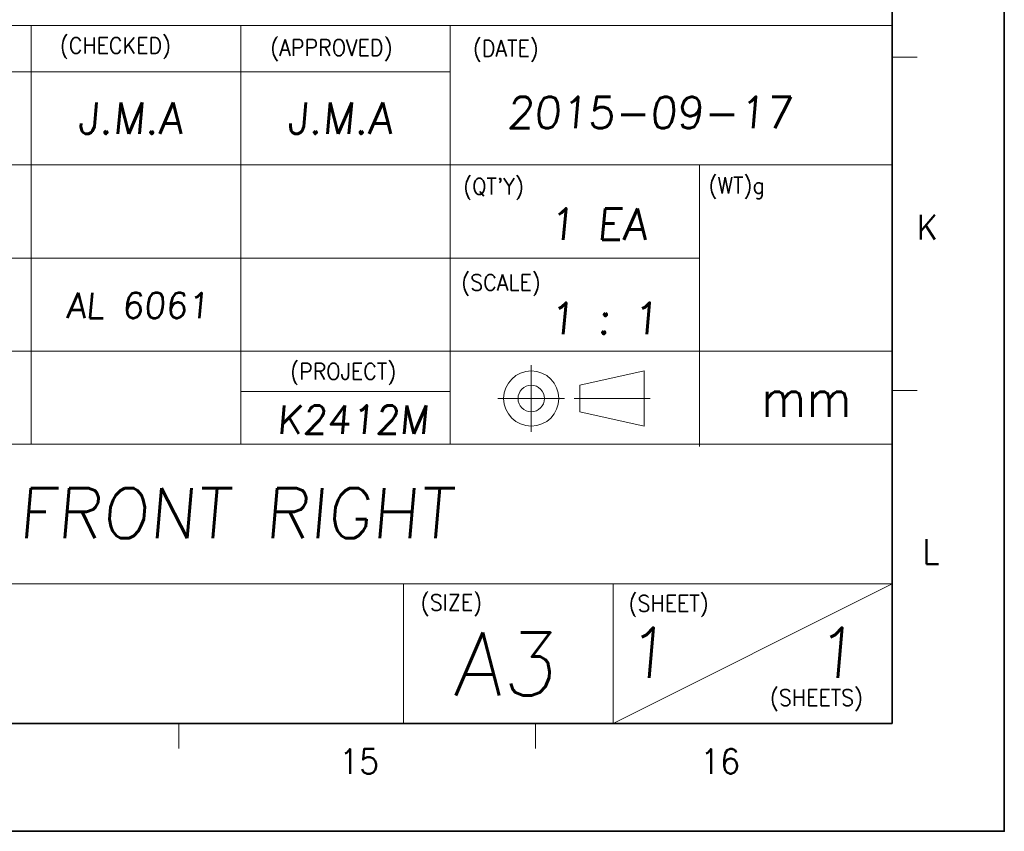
# Model space of a CAD drawing. Header units: millimetres. Extents: x 4497 to 13960, y 12291 to 16372.
# Tile 63 of 217: x 4870 to 4940, y 14567 to 14624. Entities that reach past the tile are written whole.
import ezdxf
from ezdxf.enums import TextEntityAlignment as Align

# ---------------------------------------------------------------- set-up
doc = ezdxf.new("R2010")
doc.units = ezdxf.units.MM
doc.header["$LTSCALE"] = 0.8
doc.layers.get('0').update_dxf_attribs({"linetype": 'CONTINUOUS', "lineweight": 0})
doc.layers.add('2', color=3, linetype='CONTINUOUS', lineweight=0)
doc.styles.get("Standard").update_dxf_attribs({"font": 'romans.shx', "width": 0.8, "oblique": 5, "bigfont": 'whgtxt.shx'})

msp = doc.modelspace()

# ---------------------------------------------------------------- linework, layer by layer
at = {"color": 7, "linetype": 'Continuous', "lineweight": 35}
for p, q in [((4931.827, 14574.683), (4931.827, 14856.468)), ((4529.378, 14574.683), (4931.827, 14574.683))]:
    msp.add_line(p, q, dxfattribs=at)
at = {"color": 7, "linetype": 'Continuous'}
for p, q in [((4931.827, 14574.683), (4931.827, 14637.566)), ((4856.368, 14623.895), (4931.827, 14623.895)), ((4871.131, 14594.368), (4871.131, 14623.895)), ((4885.895, 14594.368), (4885.895, 14623.895)), ((4900.659, 14594.368), (4900.659, 14623.895)), ((4931.827, 14621.647), (4933.586, 14621.647)), ((4856.368, 14620.615), (4900.659, 14620.615)), ((4856.368, 14614.053), (4931.827, 14614.053)), ((4918.237, 14594.212), (4918.237, 14614.053)), ((4856.368, 14607.491), (4918.237, 14607.491)), ((4856.368, 14600.93), (4931.827, 14600.93)), ((4906.375, 14595.232), (4906.375, 14599.943)), ((4909.807, 14598.521), (4914.346, 14599.533)), ((4914.346, 14595.642), (4914.346, 14599.533)), ((4914.346, 14595.642), (4914.346, 14599.533)), ((4885.895, 14598.091), (4900.659, 14598.091)), ((4909.807, 14596.654), (4909.807, 14598.521)), ((4931.827, 14598.165), (4933.586, 14598.165)), ((4904.019, 14597.588), (4908.73, 14597.588)), ((4909.397, 14597.588), (4914.756, 14597.588)), ((4909.807, 14596.654), (4914.346, 14595.642)), ((4856.368, 14594.368), (4931.827, 14594.368)), ((4856.368, 14584.525), (4931.827, 14584.525)), ((4897.378, 14574.683), (4897.378, 14584.525)), ((4912.142, 14574.683), (4912.142, 14584.525)), ((4912.142, 14574.683), (4931.827, 14584.525)), ((4856.368, 14574.683), (4931.827, 14574.683)), ((4856.368, 14574.683), (4931.827, 14574.683)), ((4873.57, 14574.683), (4931.827, 14574.683)), ((4881.521, 14572.924), (4881.521, 14574.683)), ((4906.674, 14572.924), (4906.674, 14574.683))]:
    msp.add_line(p, q, dxfattribs=at)
at = {"color": 7, "linetype": 'Continuous', "lineweight": 35}
msp.add_lwpolyline([(4519.723, 14864.075), (4519.723, 14567.075), (4939.723, 14567.075), (4939.723, 14864.075)], close=True, dxfattribs=at)
at = {"color": 7, "linetype": 'Continuous'}
for radius in [1.945, 0.933]:
    msp.add_circle((4906.375, 14597.588), radius, dxfattribs=at)

# ---------------------------------------------------------------- texts
at = {"color": 7, "linetype": 'Continuous', "width": 0.933333}
for s, height, p in [('(CHECKED)', 1.1408, (4873.14, 14623.048)), ('(APPROVED)', 1.1408, (4887.977, 14622.899)), ('(DATE)', 1.1408, (4902.256, 14622.844)), ('(WT)g', 1.1408, (4918.869, 14613.186)), ("(QT'Y)", 1.1408, (4901.575, 14613.114)), ('(SCALE)', 1.1408, (4901.438, 14606.342)), ('(PROJECT)', 1.1408, (4889.377, 14600.07)), ('mm', 2.662, (4922.584, 14598.958)), ('(SIZE)', 1.1408, (4898.584, 14583.775)), ('(SHEET)', 1.1408, (4913.231, 14583.714)), ('(SHEETS)', 1.1408, (4923.197, 14577.07))]:
    msp.add_text(s, height=height, dxfattribs=at).set_placement(p, align=Align.TOP_LEFT)
for s, p in [('K', (4934.298, 14609.669)), ('L', (4934.555, 14586.791)), ('15', (4894.238, 14572.01)), ('16', (4919.686, 14572.01))]:
    msp.add_text(s, height=1.759, dxfattribs=at).set_placement(p, align=Align.MIDDLE_CENTER)
at = {"linetype": 'Continuous', "oblique": 5}
for s, height, p in [('1', 3.545, (4913.01, 14577.896)), ('1', 3.545, (4926.309, 14577.896)), ('A3', 4.4313, (4900.874, 14576.651))]:
    msp.add_text(s, height=height, dxfattribs=at).set_placement(p)
at = {"layer": '2', "oblique": 5}
for s, height, p in [('2015-09-17', 2.2157, (4904.644, 14616.646)), ('1 EA', 2.2157, (4907.587, 14608.771)), ('1 : 1', 2.2157, (4907.587, 14602.13)), ('FRONT RIGHT', 3.52342, (4870.18, 14587.749))]:
    msp.add_text(s, height=height, dxfattribs=at).set_placement(p)
at = {"layer": '2', "linetype": 'Continuous', "oblique": 5}
for s, height, p in [('J.M.A', 2.2157, (4874.395, 14616.249)), ('J.M.A', 2.2157, (4889.159, 14616.249)), ('AL 6061', 1.7947, (4873.578, 14603.254)), ('K2412M', 1.9941, (4888.45, 14595.106))]:
    msp.add_text(s, height=height, dxfattribs=at).set_placement(p)

doc.saveas('drawing.dxf')
